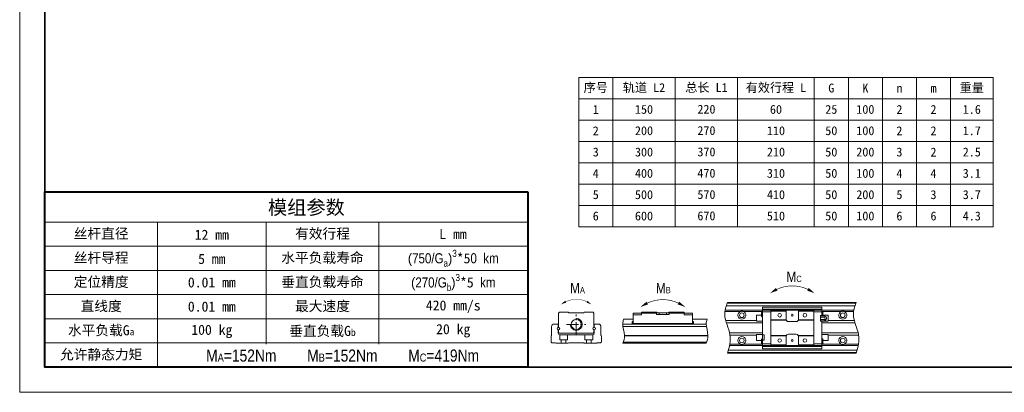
# Model space of a CAD drawing. Header units: millimetres. Extents: x 100 to 3612, y -424 to 856.
# Tile 7 of 45: x 100 to 447, y 484 to 615. Entities that reach past the tile are written whole.
import ezdxf

# ---------------------------------------------------------------- set-up
doc = ezdxf.new("R2010")
doc.units = ezdxf.units.MM
doc.linetypes.add('CENTER2', pattern=[28.575, 19.05, -3.175, 3.175, -3.175])
for name, color, linetype, lineweight in [('标注', 3, 'Continuous', 13), ('点划线', 1, 'CENTER2', 13), ('粗线', 7, 'Continuous', 35), ('细线', 7, 'Continuous', 13)]:
    doc.layers.add(name, color=color, linetype=linetype, lineweight=lineweight)
doc.styles.add('7', font='ARIALN.TTF', dxfattribs={"height": 7})

# ---------------------------------------------------------------- blocks, each defined once
blk = doc.blocks.new('A4图框')
at = {"layer": '粗线'}
blk.add_lwpolyline([(5, 205), (292, 205), (292, 5), (5, 5)], close=True, dxfattribs=at)
at = {"layer": '细线'}
blk.add_lwpolyline([(0, 210), (297, 210), (297, 0), (0, 0)], close=True, dxfattribs=at)
blk = doc.blocks.new('扭矩')
at = {"layer": '标注'}
for points in [[(433.56, 94.07, 0.0147, 1.47, -0.053865), (436.8, 96.04, 0, 0, -1.574086)], [(455.04, 94.07, 0.0147, 1.47, 0.053865), (451.8, 96.04, 0, 0, 1.574086)], [(333.16, 88.77, 0.01, 1, -0.053865), (335.36, 90.11, 0, 0, -1.574086)], [(347.76, 88.77, 0.01, 1, 0.053865), (345.56, 90.11, 0, 0, 1.574086)], [(371.34, 87.48, 0.0147, 1.47, -0.053865), (374.58, 89.45, 0, 0, -1.574086)], [(392.81, 87.48, 0.0147, 1.47, 0.053865), (389.57, 89.45, 0, 0, 1.574086)]]:
    blk.add_lwpolyline(points, format="xyseb", dxfattribs=at)
for points, const_width in [([(451.8, 96.04, 0.223025), (436.8, 96.04, 4.483797)], 0.294), ([(345.56, 90.11, 0.223025), (335.36, 90.11, 4.483797)], 0.2), ([(389.57, 89.45, 0.223025), (374.58, 89.45, 4.483797)], 0.294)]:
    blk.add_lwpolyline(points, format="xyb", dxfattribs=dict(at, const_width=const_width))
blk.add_arc((340.46, 79.24), 2.86, 180, 90, dxfattribs=at)
for points, knots in [([(413.21, 89.69), (412.34, 87.78), (410.77, 82.72), (415.51, 74.58), (414.13, 68.38), (413.16, 65.44)], [4.418107, 4.418107, 4.418107, 4.418107, 10.533784, 20.542229, 29.51, 29.51, 29.51, 29.51]), ([(475.04, 89.69), (474.16, 87.78), (472.59, 82.72), (477.33, 74.58), (475.96, 68.38), (474.98, 65.44)], [4.418107, 4.418107, 4.418107, 4.418107, 10.533784, 20.542229, 29.51, 29.51, 29.51, 29.51]), ([(363.22, 81.67), (362.98, 80.98), (362.42, 78.47), (364.23, 74.45), (363.34, 71.38), (362.84, 70.15)], [3.929779, 3.929779, 3.929779, 3.929779, 6.143971, 11.892959, 15.773013, 15.773013, 15.773013, 15.773013]), ([(403.32, 81.67), (403.08, 80.98), (402.52, 78.47), (404.33, 74.45), (403.44, 71.38), (402.94, 70.15)], [3.929779, 3.929779, 3.929779, 3.929779, 6.143971, 11.892959, 15.773013, 15.773013, 15.773013, 15.773013])]:
    blk.add_open_spline(points, degree=3, knots=knots, dxfattribs=at)
at = {"layer": '点划线', "ltscale": 0.3}
for p, q in [((340.46, 74.58), (340.46, 83.91)), ((335.79, 79.24), (345.12, 79.24))]:
    blk.add_line(p, q, dxfattribs=at)
at = {"layer": '细线'}
for p, q in [((411.89, 85.45), (419.46, 85.45)), ((473.81, 86.05), (411.99, 86.05)), ((474.43, 88.21), (412.6, 88.21)), ((413.1, 89.43), (474.92, 89.43)), ((413.21, 89.69), (475.04, 89.69)), ((420.65, 85.45), (430.03, 85.45)), ((430.03, 87.55), (430.03, 67.58)), ((430.03, 87.55), (458.57, 87.55)), ((458.57, 86.55), (430.03, 86.55)), ((433.99, 85.24), (430.03, 85.24)), ((433.99, 86.05), (433.99, 69.08)), ((441.27, 85.65), (433.99, 85.65)), ((441.27, 86.05), (441.27, 81.81)), ((447.33, 86.05), (447.33, 81.81)), ((454.61, 85.65), (447.33, 85.65)), ((454.61, 69.08), (454.61, 86.05)), ((458.57, 85.24), (454.61, 85.24)), ((458.57, 83.32), (458.57, 87.55)), ((458.57, 85.45), (467.95, 85.45)), ((469.14, 85.45), (473.71, 85.45)), ((331.97, 84.63), (332.37, 85.04)), ((331.97, 84.63), (331.97, 77.83)), ((332.37, 85.04), (336.62, 85.04)), ((336.82, 84.84), (336.62, 85.04)), ((344.09, 84.84), (336.82, 84.84)), ((344.3, 85.04), (344.09, 84.84)), ((348.54, 85.04), (344.3, 85.04)), ((348.54, 85.04), (348.94, 84.63)), ((348.94, 84.63), (348.94, 77.83)), ((367.81, 81.67), (363.22, 81.67)), ((367.81, 84.63), (379.04, 84.63)), ((367.81, 84.63), (367.81, 79.53)), ((371.77, 83.83), (367.81, 83.83)), ((371.77, 85.04), (371.77, 83.83)), ((379.11, 85.04), (371.77, 85.04)), ((379.04, 84.03), (379.04, 85.04)), ((379.04, 84.03), (385.1, 84.03)), ((384.94, 84.84), (379.21, 84.84)), ((380.26, 84.84), (380.26, 84.03)), ((383.89, 84.03), (383.89, 84.84)), ((392.38, 85.04), (385.04, 85.04)), ((385.1, 84.03), (385.1, 85.04)), ((385.1, 84.63), (396.34, 84.63)), ((392.38, 85.04), (392.38, 83.83)), ((396.34, 83.83), (392.38, 83.83)), ((396.34, 79.53), (396.34, 84.63)), ((403.32, 81.67), (396.34, 81.67)), ((412.28, 81.12), (427.13, 81.12)), ((429.55, 83.63), (427.12, 83.63)), ((427.12, 80.8), (427.12, 83.63)), ((427.12, 80.8), (430.03, 80.8)), ((429.55, 83.22), (429.55, 84.84)), ((441.34, 81.4), (433.99, 81.4)), ((441.43, 81.2), (433.99, 81.2)), ((442.48, 80.6), (446.12, 80.6)), ((447.17, 81.2), (454.61, 81.2)), ((454.61, 81.4), (447.26, 81.4)), ((457.84, 80.84), (457.84, 83.47)), ((458.57, 83.47), (457.84, 83.47)), ((459.54, 83.32), (457.84, 83.32)), ((457.84, 82.74), (459.54, 82.74)), ((459.54, 81.57), (457.84, 81.57)), ((459.54, 80.99), (457.84, 80.99)), ((458.57, 80.84), (457.84, 80.84)), ((458.57, 80.99), (458.57, 67.58)), ((458.57, 80.8), (461.48, 80.8)), ((459.05, 83.32), (459.05, 84.84)), ((461.48, 83.63), (459.05, 83.63)), ((460.67, 82.44), (460.67, 81.87)), ((461.47, 81.12), (474.11, 81.12)), ((461.48, 80.8), (461.48, 83.63)), ((328.6, 73.93), (328.6, 78.15)), ((329.81, 79.36), (331.77, 79.36)), ((331.77, 79.36), (331.77, 77.83)), ((331.77, 74.98), (331.77, 76.62)), ((331.97, 75.4), (331.97, 76.62)), ((348.94, 76.62), (348.94, 75.4)), ((349.14, 79.36), (351.11, 79.36)), ((349.14, 79.36), (349.14, 77.83)), ((349.14, 74.98), (349.14, 76.62)), ((352.32, 78.15), (352.32, 73.93)), ((362.81, 79.36), (402.91, 79.36)), ((403.02, 78.15), (362.92, 78.15)), ((367.32, 79.36), (367.32, 80.25)), ((396.34, 79.64), (367.81, 79.64)), ((367.81, 79.36), (367.81, 79.53)), ((396.34, 79.53), (367.81, 79.53)), ((396.34, 79.53), (396.34, 79.36)), ((396.82, 79.36), (396.82, 80.25)), ((430.04, 79.99), (412.62, 79.99)), ((474.45, 79.99), (458.57, 79.99)), ((328.33, 73.67), (328.6, 73.93)), ((328.33, 70.76), (328.33, 73.67)), ((332.37, 75), (331.97, 75.4)), ((348.54, 75), (332.37, 75)), ((332.48, 74.19), (332.48, 71.82)), ((332.48, 71.82), (336.32, 71.82)), ((332.57, 74.18), (348.34, 74.18)), ((333.28, 71.82), (333.28, 70.15)), ((335.51, 71.82), (335.51, 70.15)), ((336.32, 74.18), (336.32, 71.82)), ((344.6, 74.18), (344.6, 71.82)), ((348.44, 71.82), (344.6, 71.82)), ((345.41, 71.82), (345.41, 70.15)), ((347.63, 71.82), (347.63, 70.15)), ((348.44, 74.19), (348.44, 71.82)), ((348.94, 75.4), (348.54, 75)), ((352.32, 73.93), (352.58, 73.67)), ((352.58, 73.67), (352.58, 70.76)), ((363.67, 73.93), (403.77, 73.93)), ((363.68, 73.67), (403.77, 73.67)), ((414.15, 75.14), (430.04, 75.14)), ((414.36, 74.01), (427.13, 74.01)), ((430.03, 74.33), (427.12, 74.33)), ((427.12, 71.5), (427.12, 74.33)), ((427.12, 71.5), (429.55, 71.5)), ((429.55, 71.91), (429.55, 70.29)), ((430.03, 74.29), (430.76, 74.29)), ((430.03, 71.66), (430.76, 71.66)), ((430.76, 74.29), (430.76, 71.66)), ((441.43, 73.93), (433.99, 73.93)), ((441.34, 73.73), (433.99, 73.73)), ((441.27, 69.08), (441.27, 73.32)), ((442.48, 74.53), (446.12, 74.53)), ((447.17, 73.93), (454.61, 73.93)), ((454.61, 73.73), (447.26, 73.73)), ((447.33, 73.32), (447.33, 69.08)), ((458.57, 75.14), (475.97, 75.14)), ((461.48, 74.33), (458.57, 74.33)), ((459.05, 70.29), (459.05, 71.91)), ((459.05, 71.5), (461.48, 71.5)), ((461.47, 74.01), (476.18, 74.01)), ((461.48, 71.5), (461.48, 74.33)), ((328.74, 70.35), (328.33, 70.76)), ((330.35, 70.35), (328.74, 70.35)), ((330.56, 70.15), (330.35, 70.35)), ((336.62, 70.15), (330.56, 70.15)), ((336.82, 70.35), (336.62, 70.15)), ((344.09, 70.35), (336.82, 70.35)), ((344.3, 70.15), (344.09, 70.35)), ((350.36, 70.15), (344.3, 70.15)), ((350.56, 70.35), (350.36, 70.15)), ((351.89, 70.35), (350.56, 70.35)), ((352.32, 70.53), (352.34, 70.51)), ((352.58, 70.76), (352.34, 70.51)), ((362.84, 70.15), (402.94, 70.15)), ((403.02, 70.35), (362.92, 70.35)), ((363.07, 70.76), (403.17, 70.76)), ((413.62, 66.92), (475.44, 66.92)), ((414.15, 69.08), (475.97, 69.08)), ((414.25, 69.68), (419.46, 69.68)), ((420.65, 69.68), (430.03, 69.68)), ((430.03, 69.89), (433.99, 69.89)), ((430.03, 68.58), (458.57, 68.58)), ((430.03, 67.58), (458.57, 67.58)), ((441.27, 69.48), (433.99, 69.48)), ((454.61, 69.48), (447.33, 69.48)), ((454.61, 69.89), (458.57, 69.89)), ((458.57, 69.68), (467.95, 69.68)), ((469.14, 69.68), (476.08, 69.68)), ((413.16, 65.44), (474.98, 65.44)), ((475.07, 65.7), (413.24, 65.7))]:
    blk.add_line(p, q, dxfattribs=at)
for centre, radius in [((340.46, 79.24), 2.42), ((420.05, 83.63), 1.11), ((438.24, 83.63), 0.849), ((444.3, 83.63), 0.434), ((450.36, 83.63), 0.849), ((468.55, 83.63), 1.11), ((331.87, 77.22), 0.614), ((349.04, 77.22), 0.614), ((420.05, 71.5), 1.11), ((438.24, 71.5), 0.849), ((444.3, 71.5), 0.434), ((450.36, 71.5), 0.849), ((468.55, 71.5), 1.11)]:
    blk.add_circle(centre, radius, dxfattribs=at)
for centre, radius, start, end in [((420.05, 83.63), 1.92, 107.9953, 72.0062), ((429.95, 84.84), 0.404, 78.463, 180.0001), ((458.65, 84.84), 0.404, 359.9999, 101.537), ((468.55, 83.63), 1.92, 107.9938, 72.0062), ((367.73, 80.25), 0.404, 78.463, 180.0001), ((380.26, 85.44), 1.21, 199.4712, 210), ((396.42, 80.25), 0.404, 359.9999, 101.537), ((429.95, 83.22), 0.404, 179.9999, 281.537), ((442.48, 81.81), 1.21, 180, 270), ((446.12, 81.81), 1.21, 270, 360), ((459.54, 82.15), 1.17, 14.082, 89.9713), ((459.54, 82.15), 0.583, 270.1017, 90.0043), ((459.54, 82.15), 1.17, 270, 345.918), ((329.81, 78.15), 1.21, 90, 180), ((351.11, 78.15), 1.21, 0, 90), ((332.57, 74.98), 0.8, 180, 270), ((348.34, 74.98), 0.8, 270, 0), ((420.05, 71.5), 1.92, 287.9938, 252.0047), ((429.95, 71.91), 0.404, 78.463, 180.0001), ((442.48, 73.32), 1.21, 90, 180), ((446.12, 73.32), 1.21, 30, 90), ((446.12, 73.32), 1.21, 0, 19.4712), ((458.65, 71.91), 0.404, 359.9999, 101.537), ((468.55, 71.5), 1.92, 287.9938, 252.0047), ((351.89, 70.96), 0.606, 270, 314.9062), ((429.95, 70.29), 0.404, 179.9999, 281.537), ((458.65, 70.29), 0.404, 258.463, 0.0001)]:
    blk.add_arc(centre, radius, start, end, dxfattribs=at)
for centre, major_axis, ratio, start_param, end_param in [((383.89, 85.44), (0.51, 1.1), 1, 4.621289, 4.805051), ((459.54, 83.03), (0.583, 0), 0.5, 4.712313, 7.852981), ((459.54, 81.28), (-0.583, 0), 0.5, 1.570197, 4.710613), ((446.12, 73.32), (0.51, -1.1), 1, 1.478135, 1.661896)]:
    blk.add_ellipse(centre, major_axis=major_axis, ratio=ratio, start_param=start_param, end_param=end_param, dxfattribs=at)
for points in [[(420.65, 85.45), (420.6, 85.47), (420.55, 85.48), (420.45, 85.51), (420.4, 85.51), (420.3, 85.53), (420.25, 85.54), (420.15, 85.54), (420.1, 85.55), (420.03, 85.55), (420, 85.55), (419.95, 85.54), (419.93, 85.54), (419.85, 85.54), (419.8, 85.53), (419.7, 85.51), (419.6, 85.5), (419.51, 85.47), (419.46, 85.45)], [(469.14, 85.45), (469.09, 85.47), (469.04, 85.48), (468.95, 85.51), (468.9, 85.51), (468.8, 85.53), (468.75, 85.54), (468.65, 85.54), (468.6, 85.55), (468.52, 85.55), (468.5, 85.55), (468.45, 85.54), (468.42, 85.54), (468.35, 85.54), (468.3, 85.53), (468.2, 85.51), (468.1, 85.5), (468, 85.47), (467.95, 85.45)], [(419.46, 69.68), (419.51, 69.66), (419.56, 69.65), (419.65, 69.62), (419.7, 69.61), (419.8, 69.6), (419.85, 69.59), (419.95, 69.59), (420, 69.58), (420.08, 69.58), (420.1, 69.58), (420.15, 69.59), (420.18, 69.59), (420.25, 69.59), (420.3, 69.6), (420.4, 69.61), (420.5, 69.63), (420.6, 69.66), (420.65, 69.68)], [(467.95, 69.68), (468, 69.66), (468.05, 69.65), (468.15, 69.62), (468.2, 69.61), (468.3, 69.6), (468.35, 69.59), (468.45, 69.59), (468.5, 69.58), (468.57, 69.58), (468.6, 69.58), (468.65, 69.59), (468.67, 69.59), (468.75, 69.59), (468.8, 69.6), (468.9, 69.61), (469, 69.63), (469.09, 69.66), (469.14, 69.68)]]:
    blk.add_open_spline(points, degree=3, knots=[0, 0, 0, 0, 0.125, 0.125, 0.25, 0.25, 0.375, 0.375, 0.5, 0.5, 0.5625, 0.5625, 0.625, 0.625, 0.75, 0.75, 0.875, 1, 1, 1, 1], dxfattribs=at)
blk.add_open_spline([(362.98, 70.51), (403.08, 70.51)], degree=1, dxfattribs=at)
at = {"layer": '标注', "char_height": 5, "attachment_point": 1, "style": '7'}
for s, insert in [('M{\\H0.6x;C}', (441.48, 104.59)), ('M{\\H0.6x;A}', (337.46, 99.18)), ('M{\\H0.6x;B}', (378.72, 99.18))]:
    blk.add_mtext_dynamic_manual_height_columns(s, width=12.0149, gutter_width=35, heights=[0], dxfattribs=dict(at, insert=insert))

msp = doc.modelspace()

# ---------------------------------------------------------------- linework, layer by layer
at = {"layer": '标注'}
for p, q in [((308.99, 541.98), (308.99, 594.48)), ((330.99, 541.98), (330.99, 594.48)), ((352.99, 541.98), (352.99, 594.48)), ((379.99, 541.98), (379.99, 594.48)), ((391.99, 541.98), (391.99, 594.48)), ((403.99, 541.98), (403.99, 594.48)), ((415.99, 541.98), (415.99, 594.48)), ((427.99, 541.98), (427.99, 594.48)), ((296.99, 586.98), (442.99, 586.98)), ((296.99, 579.48), (442.99, 579.48)), ((296.99, 571.98), (442.99, 571.98)), ((296.99, 564.48), (442.99, 564.48)), ((296.99, 556.98), (442.99, 556.98)), ((296.99, 549.48), (442.99, 549.48)), ((108.86, 543.63), (279, 543.63)), ((148.56, 543.63), (148.56, 492.59)), ((186.84, 543.63), (186.84, 500.64)), ((226.54, 543.63), (226.54, 500.64)), ((108.86, 535.12), (279, 535.12)), ((108.86, 526.61), (279, 526.61)), ((108.86, 518.11), (279, 518.11)), ((108.86, 509.6), (279, 509.6)), ((108.86, 501.09), (279, 501.09))]:
    msp.add_line(p, q, dxfattribs=at)
msp.add_lwpolyline([(296.99, 594.48), (442.99, 594.48), (442.99, 541.98), (296.99, 541.98)], close=True, dxfattribs=at)
at = {"layer": '标注', "lineweight": 40}
for points in [[(279, 554.26), (279, 492.59), (108.86, 492.59), (108.86, 554.26)], [(108.86, 554.26), (279, 554.26)]]:
    msp.add_lwpolyline(points, dxfattribs=at)

# ---------------------------------------------------------------- block references
at = {"layer": '标注'}
for name, p, xscale, yscale, zscale in [('A4图框', (100, 483.72), 1.772264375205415, 1.772264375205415, 1.772264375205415), ('扭矩', (46.53, 449.52), 0.7330993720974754, 0.7330993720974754, 0.7330993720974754)]:
    msp.add_blockref(name, p, dxfattribs=dict(at, xscale=xscale, yscale=yscale, zscale=zscale))

# ---------------------------------------------------------------- texts
at = {"layer": '标注', "attachment_point": 5, "style": '7'}
for s, insert, char_height, width in [('{\\fSimSun|b0|i0|c134|p2;序号}', (302.99, 590.73), 3.1251, 12), ('{\\fSimSun|b0|i0|c134|p34;轨道 L2}', (319.99, 590.73), 3.1251, 22), ('{\\fSimSun|b0|i0|c134|p2;总长 L1}', (341.99, 590.78), 3.1251, 22), ('{\\fSimSun|b0|i0|c134|p34;有效行程 L}', (366.49, 590.73), 3.1251, 27), ('{\\fSimSun|b0|i0|c134|p2;G}', (385.99, 590.73), 3.1251, 12), ('{\\fSimSun|b0|i0|c134|p2;K}', (397.99, 590.73), 3.1251, 12), ('{\\fSimSun|b0|i0|c134|p2;n}', (409.99, 590.73), 3.1251, 12), ('{\\fSimSun|b0|i0|c134|p2;m}', (421.99, 590.73), 3.1251, 12), ('{\\fSimSun|b0|i0|c134|p2;重量}', (435.49, 590.73), 3.1251, 15), ('{\\fSimSun|b0|i0|c134|p2;1}', (302.99, 583.23), 3.1251, 12), ('{\\fSimSun|b0|i0|c134|p34;150}', (319.99, 583.23), 3.1251, 22), ('{\\fSimSun|b0|i0|c134|p2;220}', (341.99, 583.28), 3.1251, 22), ('{\\fSimSun|b0|i0|c134|p2;60}', (366.49, 583.23), 3.1251, 27), ('{\\fSimSun|b0|i0|c134|p2;25}', (385.99, 583.23), 3.1251, 12), ('{\\fSimSun|b0|i0|c134|p2;100}', (397.99, 583.23), 3.1251, 12), ('{\\fSimSun|b0|i0|c134|p2;2}', (409.99, 583.23), 3.1251, 12), ('{\\fSimSun|b0|i0|c134|p2;2}', (421.99, 583.23), 3.1251, 12), ('{\\fSimSun|b0|i0|c134|p2;1.6}', (435.49, 583.23), 3.1251, 15), ('{\\fSimSun|b0|i0|c134|p2;2}', (302.99, 575.73), 3.1251, 12), ('{\\fSimSun|b0|i0|c134|p34;200}', (319.99, 575.73), 3.1251, 22), ('{\\fSimSun|b0|i0|c134|p2;270}', (341.99, 575.78), 3.1251, 22), ('{\\fSimSun|b0|i0|c134|p2;110}', (366.49, 575.73), 3.1251, 27), ('{\\fSimSun|b0|i0|c134|p2;50}', (385.99, 575.73), 3.1251, 12), ('{\\fSimSun|b0|i0|c134|p2;100}', (397.99, 575.73), 3.1251, 12), ('{\\fSimSun|b0|i0|c134|p2;2}', (409.99, 575.73), 3.1251, 12), ('{\\fSimSun|b0|i0|c134|p2;2}', (421.99, 575.73), 3.1251, 12), ('{\\fSimSun|b0|i0|c134|p2;1.7}', (435.49, 575.73), 3.1251, 15), ('{\\fSimSun|b0|i0|c134|p2;3}', (302.99, 568.23), 3.1251, 12), ('{\\fSimSun|b0|i0|c134|p34;300}', (319.99, 568.23), 3.1251, 22), ('{\\fSimSun|b0|i0|c134|p2;370}', (341.99, 568.28), 3.1251, 22), ('{\\fSimSun|b0|i0|c134|p2;210}', (366.49, 568.23), 3.1251, 27), ('{\\fSimSun|b0|i0|c134|p2;50}', (385.99, 568.23), 3.1251, 12), ('{\\fSimSun|b0|i0|c134|p2;200}', (397.99, 568.23), 3.1251, 12), ('{\\fSimSun|b0|i0|c134|p2;3}', (409.99, 568.23), 3.1251, 12), ('{\\fSimSun|b0|i0|c134|p2;2}', (421.99, 568.23), 3.1251, 12), ('{\\fSimSun|b0|i0|c134|p2;2.5}', (435.49, 568.23), 3.1251, 15), ('{\\fSimSun|b0|i0|c134|p2;4}', (302.99, 560.73), 3.1251, 12), ('{\\fSimSun|b0|i0|c134|p34;400}', (319.99, 560.73), 3.1251, 22), ('{\\fSimSun|b0|i0|c134|p2;470}', (341.99, 560.78), 3.1251, 22), ('{\\fSimSun|b0|i0|c134|p2;310}', (366.49, 560.73), 3.1251, 27), ('{\\fSimSun|b0|i0|c134|p2;50}', (385.99, 560.73), 3.1251, 12), ('{\\fSimSun|b0|i0|c134|p2;100}', (397.99, 560.73), 3.1251, 12), ('{\\fSimSun|b0|i0|c134|p2;4}', (409.99, 560.73), 3.1251, 12), ('{\\fSimSun|b0|i0|c134|p2;4}', (421.99, 560.73), 3.1251, 12), ('{\\fSimSun|b0|i0|c134|p2;3.1}', (435.49, 560.73), 3.1251, 15), ('{\\fSimSun|b0|i0|c134|p2;模组参数}', (201.02, 548.49), 4.9623, 170.1374), ('{\\fSimSun|b0|i0|c134|p2;5}', (302.99, 553.23), 3.1251, 12), ('{\\fSimSun|b0|i0|c134|p34;500}', (319.99, 553.23), 3.1251, 22), ('{\\fSimSun|b0|i0|c134|p2;570}', (341.99, 553.28), 3.1251, 22), ('{\\fSimSun|b0|i0|c134|p2;410}', (366.49, 553.23), 3.1251, 27), ('{\\fSimSun|b0|i0|c134|p2;50}', (385.99, 553.23), 3.1251, 12), ('{\\fSimSun|b0|i0|c134|p2;200}', (397.99, 553.23), 3.1251, 12), ('{\\fSimSun|b0|i0|c134|p2;5}', (409.99, 553.23), 3.1251, 12), ('{\\fSimSun|b0|i0|c134|p2;3}', (421.99, 553.23), 3.1251, 12), ('{\\fSimSun|b0|i0|c134|p2;3.7}', (435.49, 553.23), 3.1251, 15), ('{\\fSimSun|b0|i0|c134|p2;6}', (302.99, 545.73), 3.1251, 12), ('{\\fSimSun|b0|i0|c134|p34;600}', (319.99, 545.73), 3.1251, 22), ('{\\fSimSun|b0|i0|c134|p2;670}', (341.99, 545.78), 3.1251, 22), ('{\\fSimSun|b0|i0|c134|p2;510}', (366.49, 545.73), 3.1251, 27), ('{\\fSimSun|b0|i0|c134|p2;50}', (385.99, 545.73), 3.1251, 12), ('{\\fSimSun|b0|i0|c134|p2;100}', (397.99, 545.73), 3.1251, 12), ('{\\fSimSun|b0|i0|c134|p2;6}', (409.99, 545.73), 3.1251, 12), ('{\\fSimSun|b0|i0|c134|p2;6}', (421.99, 545.73), 3.1251, 12), ('{\\fSimSun|b0|i0|c134|p2;4.3}', (435.49, 545.73), 3.1251, 15), ('{\\fSimSun|b0|i0|c134|p2;丝杆直径}', (128.71, 539.37), 3.5445, 39.6969), ('{\\fSimSun|b0|i0|c134|p34;有效行程}', (206.69, 539.37), 3.5445, 39.6989), ('{\\fSimSun|b0|i0|c134|p34;12 mm}', (167.7, 539.15), 3.5445, 38.2808), ('L{\\fSimSun|b0|i0|c134|p34; mm}', (252.77, 539.37), 3.5445, 52.4609), ('{\\fSimSun|b0|i0|c134|p2;丝杆导程}', (128.71, 530.87), 3.5445, 39.6969), ('{\\fSimSun|b0|i0|c134|p34;5 mm}', (167.7, 530.64), 3.5445, 38.2808), ('{\\fSimSun|b0|i0|c134|p34;水平负载寿命}', (206.69, 530.87), 3.5445, 39.6989), ('\\A1;{\\fYouYuan|b0|i0|c134|p49;\\H0.95995x;(}750/G{\\H0.7x;\\S ^ a;\\fYouYuan|b0|i0|c134|p49;\\H1.37137x;)\\fArial Narrow|b0|i0|c134|p34;\\H0.7292x;\\S3^  ;\\fSimSun|b0|i0|c134|p34;\\H1.42858x;*5}0  km', (252.77, 530.87), 3.54453, 52.4609), ('{\\fSimSun|b0|i0|c134|p2;定位精度}', (128.71, 522.36), 3.5445, 39.6969), ('{\\fSimSun|b0|i0|c134|p34;0.01 mm}', (167.7, 522.36), 3.5445, 38.2808), ('{\\fSimSun|b0|i0|c134|p34;垂直负载寿命}', (206.69, 522.36), 3.5445, 39.6989), ('\\A1;{\\fYouYuan|b0|i0|c134|p49;\\H0.95995x;(}270/G{\\H0.7x;\\S ^ b;\\fYouYuan|b0|i0|c134|p49;\\H1.37136x;)\\fArial Narrow|b0|i0|c134|p34;\\H0.7292x;\\S3^  ;\\fSimSun|b0|i0|c134|p34;\\H1.42858x;*5}  km', (252.77, 522.36), 3.54453, 52.4609), ('{\\fSimSun|b0|i0|c134|p2;直线度}', (128.71, 513.85), 3.5445, 39.6969), ('{\\fSimSun|b0|i0|c134|p34;0.01 mm}', (167.7, 513.85), 3.5445, 38.2808), ('{\\fSimSun|b0|i0|c134|p34;最大速度}', (206.69, 513.85), 3.5445, 39.6989), ('{\\fSimSun|b0|i0|c134|p34;420 mm/s}', (252.77, 513.85), 3.5445, 52.4609), ('{\\fSimSun|b0|i0|c134|p34;水平负载G\\H0.70397x;a}', (128.71, 505.35), 3.5445, 39.6969), ('{\\fSimSun|b0|i0|c134|p34;100 kg}', (167.7, 505.12), 3.5445, 38.2808), ('{\\fSimSun|b0|i0|c134|p34;垂直负载G\\H0.70397x;b}', (206.69, 505.12), 3.5445, 39.6989), ('{\\fSimSun|b0|i0|c134|p34;20 kg}', (252.77, 505.35), 3.5445, 52.4609), ('{\\fSimSun|b0|i0|c134|p34;允许静态力矩}', (128.71, 496.84), 3.5445, 39.6969), ('{\\H1.2x;M\\H0.66667x;A\\H1.5x;=152Nm        M\\H0.66667x;B\\H1.5x;=152Nm        M\\H0.66667x;C\\H1.5x;=419Nm \\H1.16666x; \\fSimSun|b0|i0|c134|p34; }', (213.78, 496.61), 3.54453, 130.4405)]:
    msp.add_mtext(s, dxfattribs=dict(at, insert=insert, char_height=char_height, width=width))

doc.saveas('drawing.dxf')
